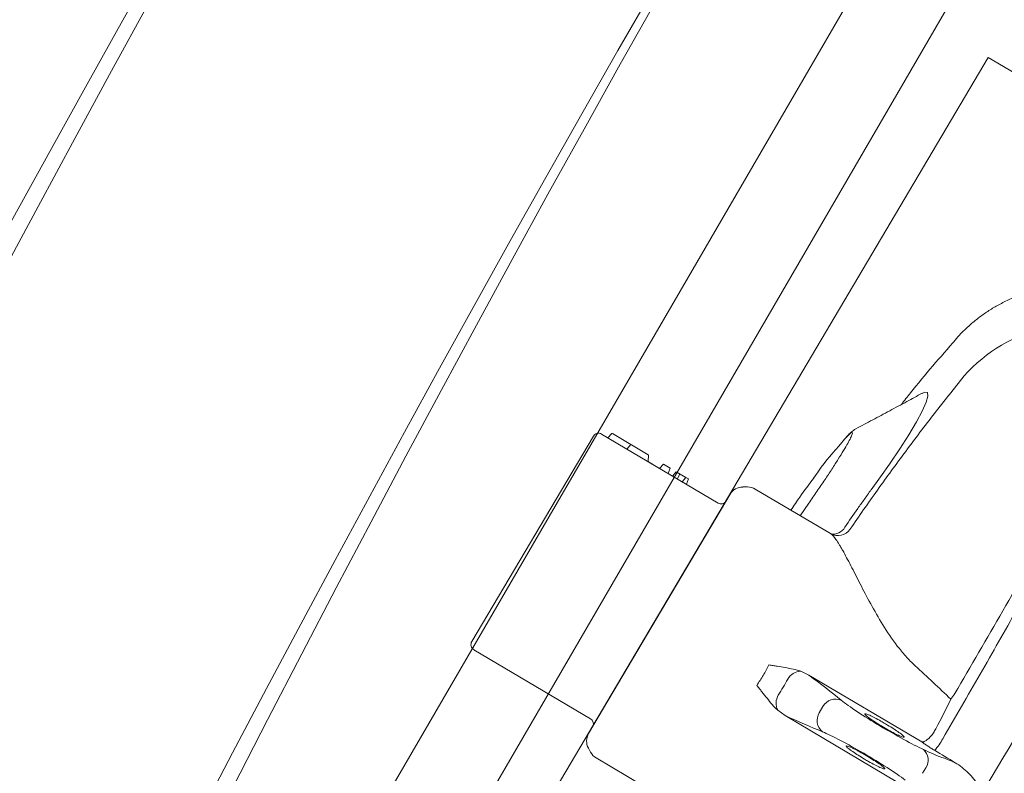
# Model space of a CAD drawing. Header units: millimetres. Extents: x -750 to 72845, y -24282 to 18874.
# Tile 112 of 154: x 64292 to 64627, y 13833 to 14089. Entities that reach past the tile are written whole.
import ezdxf

# ---------------------------------------------------------------- set-up
doc = ezdxf.new("R2010")
doc.units = ezdxf.units.MM
doc.header["$MEASUREMENT"] = 0
doc.linetypes.add('HIDDENX2', pattern=[0.75, 0.5, -0.25])
doc.layers.add('IRISH HOUSE_HYD AIRPORT_DRAINAGE LAYOUT 1$0$GREY SCALE', color=8, linetype='Continuous')
for name, color, linetype, lineweight in [('IRISH HOUSE_HYD AIRPORT_DRAINAGE LAYOUT 1$0$GREYSCALE', 8, 'Continuous', 0), ('M-MEP-ELLG-CABLE', 146, 'HIDDENX2', 20), ('M-MEP-ELPR-EQUIP', 6, 'Continuous', 20)]:
    doc.layers.add(name, color=color, linetype=linetype, lineweight=lineweight)

# ---------------------------------------------------------------- blocks, each defined once
blk = doc.blocks.new('IRISH HOUSE_HYD AIRPORT_DRAINAGE LAYOUT 1$0$FLOOR PLAN')
at = {"layer": 'IRISH HOUSE_HYD AIRPORT_DRAINAGE LAYOUT 1$0$GREYSCALE', "color": 8, "lineweight": 0}
for p, q in [((14413.1, 13818.31), (14916.9, 14684.67)), ((14353.42, 13655.88), (14927.78, 14643.56)), ((14621.68, 14076.42, -57105.36), (14392, 13688.18, -57105.36)), ((15165.22, 13754.86, -57105.36), (14621.68, 14076.42, -57105.36)), ((14610.71, 13980.44, -57105.4), (14610.72, 13980.42, -57105.4)), ((14599.29, 13962.15, -57105.4), (14600.2, 13962.6, -57105.4)), ((14600.2, 13962.6, -57105.4), (14601.09, 13962.42, -57105.4)), ((14601.09, 13962.42, -57105.4), (14601.23, 13961.23, -57105.4)), ((14600.62, 13959.12, -57105.4), (14599.29, 13956.14, -57105.4)), ((14601.23, 13961.23, -57105.4), (14600.62, 13959.12, -57105.4)), ((14599.29, 13956.14, -57105.4), (14597.32, 13952.44, -57105.4)), ((14597.32, 13952.44, -57105.4), (14594.76, 13948.11, -57105.4)), ((14493.54, 13948.41, -57105.4), (14492.49, 13947.17, -57105.4)), ((14493.55, 13948.42, -57105.4), (14493.54, 13948.41, -57105.4)), ((14493.55, 13948.42, -57105.4), (14493.55, 13948.42, -57105.4)), ((14493.87, 13948.47, -57105.4), (14506.07, 13941.25, -57105.4)), ((14487.41, 13947.63, -57105.4), (14446.07, 13877.75, -57105.4)), ((14490.16, 13948.34, -57105.4), (14529.84, 13924.86, -57105.4)), ((14490.16, 13948.34, -57105.4), (14492.18, 13947.14, -57105.4)), ((14571.9, 13945.42, -57105.4), (14572.81, 13946.54, -57105.4)), ((14594.76, 13948.11, -57105.4), (14591.69, 13943.29, -57105.4)), ((14500.16, 13944.75, -57105.4), (14498.84, 13943.2, -57105.4)), ((14499.99, 13944.55, -57105.4), (14499.98, 13944.53, -57105.4)), ((14591.69, 13943.29, -57105.4), (14588.19, 13938.1, -57105.4)), ((14506.2, 13941.01, -57105.4), (14506.02, 13939.12, -57105.4)), ((14506.14, 13938.88, -57105.4), (14509.95, 13936.63, -57105.4)), ((14509.95, 13936.63, -57105.4), (14511.22, 13938.11, -57105.4)), ((14511.22, 13938.11, -57105.4), (14513.58, 13936.72, -57105.4)), ((14512.89, 13934.89, -57105.4), (14513.58, 13936.72, -57105.4)), ((14514.33, 13934.04, -57105.4), (14515.61, 13935.52, -57105.4)), ((14515.61, 13935.52, -57105.4), (14518.88, 13933.58, -57105.4)), ((14588.19, 13938.1, -57105.4), (14585.1, 13933.74, -57105.4)), ((14512.89, 13934.89, -57105.4), (14514.33, 13934.04, -57105.4)), ((14515.98, 13933.06, -57105.4), (14516.81, 13934.81, -57105.4)), ((14517.61, 13932.1, -57105.4), (14518.88, 13933.58, -57105.4)), ((14518.88, 13933.58, -57105.4), (14519.77, 13933.06, -57105.4)), ((14519.08, 13931.23, -57105.4), (14519.77, 13933.06, -57105.4)), ((14585.1, 13933.74, -57105.4), (14581.85, 13929.33, -57105.4)), ((14538.24, 13930.33, -57105.4), (14539.85, 13930.34, -57105.4)), ((14542.44, 13929.64, -57105.4), (14568.08, 13914.47, -57105.4)), ((14581.85, 13929.33, -57105.4), (14581.85, 13929.33, -57105.4)), ((14581.85, 13929.33, -57105.4), (14581.85, 13929.33, -57105.4)), ((14485.8, 13846.48, -57105.4), (14533.95, 13927.87, -57105.4)), ((14560.69, 13924.8, -57105.4), (14557.76, 13920.57, -57105.4)), ((14486.46, 13851.52, -57105.4), (14446.77, 13875, -57105.4)), ((14557.99, 13867.68, -57105.4), (14560.73, 13866.36, -57105.4)), ((14560.73, 13866.36, -57105.4), (14599.15, 13843.63, -57105.4)), ((14565.52, 13855.71, -57105.4), (14564.25, 13853.56, -57105.4)), ((14552.6, 13852.62, -57105.4), (14550.13, 13854.39, -57105.4)), ((14591.02, 13829.89, -57105.4), (14552.6, 13852.62, -57105.4)), ((14486.48, 13840.11, -57105.4), (14485.71, 13841.54, -57105.4)), ((14514.01, 13823, -57105.4), (14488.33, 13838.19, -57105.4)), ((14600.49, 13834.8, -57105.4), (14599.41, 13832.97, -57105.4))]:
    blk.add_line(p, q, dxfattribs=at)
for centre, radius, start, end in [((21130.68, 10361.07), 7752.88, 141.708854, 166.516628), ((21130.68, 10361.07), 7602.52, 141.773276, 166.244763), ((14653.83, 13932.08, -57105.4), 54.05, 68.4516, 138.3199), ((14489.14, 13946.61, -57105.4), 2, 59.3916, 149.3916), ((14493.74, 13948.25, -57105.4), 0.251, 60.1944, 139.3916), ((14492.31, 13947.35, -57105.4), 0.251, 238.4722, 319.3916), ((14506.27, 13939.09, -57105.4), 0.251, 173.6888, 240.2781), ((14505.95, 13941.03, -57105.4), 0.251, 355.3254, 59.7081), ((14538.27, 13925.31, -57105.4), 5.01, 90.3554, 149.3916), ((14539.89, 13925.32, -57105.4), 5.01, 59.3916, 90.3554), ((14530.86, 13926.58, -57105.4), 2, 239.3916, 329.3916), ((14569.18, 13918.5, -57105.4), 4.18, 254.7209, 333.9084), ((14570.6, 13918.75, -57105.4), 4.97, 239.4013, 325.3435), ((14447.79, 13876.73, -57105.4), 2, 149.3916, 239.3916), ((14558.21, 13862.22, -57105.4), 5.46, 92.2764, 148.9975), ((14555.02, 13856.83, -57105.4), 5.46, 149.7858, 206.5069), ((14569.82, 13853.28, -57105.4), 4.94, 67.3087, 150.5446), ((14485.44, 13849.8, -57105.4), 2, 329.3916, 59.3916), ((14568.45, 13850.95, -57105.4), 4.94, 148.2387, 231.4745), ((14490.12, 13843.92, -57105.4), 5.01, 149.3916, 208.4279), ((14589.78, 13853.45, -57105.4), 18.66, 317.2108, 332.1647), ((14490.89, 13842.5, -57105.4), 5.01, 208.4279, 239.3916), ((14596.42, 13837.47, -57105.4), 4.87, 326.7892, 47.8267)]:
    blk.add_arc(centre, radius, start, end, dxfattribs=at)
at = {"layer": 'IRISH HOUSE_HYD AIRPORT_DRAINAGE LAYOUT 1$0$GREYSCALE', "color": 8, "lineweight": 0, "ltscale": 0.25}
for centre, radius, start, end in [((21162.38, 10254.78), 7836.99, 141.329977, 165.793479), ((21207.44, 10240.08), 7731.89, 141.956801, 165.483737)]:
    blk.add_arc(centre, radius, start, end, dxfattribs=at)
at = {"layer": 'IRISH HOUSE_HYD AIRPORT_DRAINAGE LAYOUT 1$0$GREYSCALE', "color": 8, "lineweight": 0, "extrusion": (0, 0, -1)}
for centre, major_axis, ratio, start_param, end_param in [((14391.31, 13951.76, -57105.4), (205.71, -121.7), 0.087489, 5.626486, 5.727956), ((14590.17, 13839.67, -57105.4), (-27.05, -45.73), 0.145844, 4.211758, 4.440687), ((14586.86, 13849.96, -57105.4), (17.26, -10.21), 0.087489, 0.682539, 2.586364), ((14396.18, 13959.99, -57105.4), (205.71, -121.7), 0.087489, 0.555229, 0.6567), ((14579.56, 13837.62, -57105.4), (17.26, -10.21), 0.087489, 3.696821, 5.600646), ((14675.37, 13788.72, -57105.4), (101.81, -60.23), 0.087489, 3.824132, 3.871858), ((14593.84, 13846, -57105.4), (12.94, -7.66), 0.087489, 0.30744, 0.730265)]:
    blk.add_ellipse(centre, major_axis=major_axis, ratio=ratio, start_param=start_param, end_param=end_param, dxfattribs=at)
at = {"layer": 'IRISH HOUSE_HYD AIRPORT_DRAINAGE LAYOUT 1$0$GREYSCALE', "color": 8, "lineweight": 0}
for points, knots in [([(14610.63, 13980.5, -57105.4), (14610.65, 13980.52, -57105.4), (14611.47, 13981.54, -57105.4), (14613.3, 13983.39, -57105.4), (14616.12, 13986.02, -57105.4), (14619.16, 13988.42, -57105.4), (14622.36, 13990.61, -57105.4), (14625.83, 13992.62, -57105.4), (14629.55, 13994.41, -57105.4), (14633.5, 13995.94, -57105.4), (14637.5, 13997.13, -57105.4), (14641.53, 13998, -57105.4), (14645.57, 13998.54, -57105.4), (14649.59, 13998.78, -57105.4), (14653.57, 13998.71, -57105.4), (14657.49, 13998.35, -57105.4), (14661.32, 13997.71, -57105.4), (14665.06, 13996.8, -57105.4), (14668.32, 13995.79, -57105.4), (14670.29, 13994.97, -57105.4), (14671.09, 13994.64, -57105.4)], [0, 0, 0, 0, 0.001134, 0.05921, 0.117416, 0.175724, 0.234114, 0.292568, 0.357035, 0.420781, 0.483687, 0.545808, 0.607185, 0.667848, 0.727816, 0.787098, 0.845698, 0.903609, 0.960817, 1, 1, 1, 1]), ([(14592.17, 13958.38, -57105.4), (14593.21, 13959.7, -57105.4), (14599.12, 13967.27, -57105.4), (14605.45, 13974.5, -57105.4), (14610.67, 13980.46, -57105.4)], [0, 0, 0, 0, 0.174606, 1, 1, 1, 1]), ([(14613.46, 13968.02, -57105.4), (14610.11, 13963.81, -57105.4), (14603.39, 13955.39, -57105.4), (14593.6, 13942.46, -57105.4), (14584, 13929.33, -57105.4), (14577.79, 13920.39, -57105.4), (14574.69, 13915.92, -57105.4)], [0, 0, 0, 0, 0.249615, 0.499229, 0.749615, 1, 1, 1, 1]), ([(14576.73, 13950.15, -57105.4), (14578.64, 13951.14, -57105.4), (14582.44, 13953.15, -57105.4), (14588.22, 13956.24, -57105.4), (14593.84, 13959.27, -57105.4), (14597.51, 13961.26, -57105.4), (14599.24, 13962.2, -57105.4)], [0, 0, 0, 0, 0.253353, 0.510138, 0.769176, 1, 1, 1, 1]), ([(14572.81, 13946.54, -57105.4), (14573.28, 13947.05, -57105.4), (14574.23, 13948.08, -57105.4), (14575.11, 13948.83, -57105.4), (14575.55, 13948.95, -57105.4), (14575.51, 13948.38, -57105.4), (14574.99, 13947.13, -57105.4), (14574, 13945.26, -57105.4), (14572.57, 13942.81, -57105.4), (14570.76, 13939.85, -57105.4), (14568.59, 13936.47, -57105.4), (14566.15, 13932.77, -57105.4), (14563.5, 13928.84, -57105.4), (14561.62, 13926.14, -57105.4), (14560.69, 13924.8, -57105.4)], [0, 0, 0, 0, 0.082617, 0.165235, 0.248974, 0.332713, 0.416293, 0.499873, 0.583402, 0.66693, 0.750192, 0.833453, 0.916727, 1, 1, 1, 1]), ([(14573.03, 13946.77, -57105.4), (14573.19, 13946.98, -57105.4), (14573.68, 13947.54, -57105.4), (14574.51, 13948.42, -57105.4), (14575.34, 13949.19, -57105.4), (14576.06, 13949.76, -57105.4), (14576.54, 13950.04, -57105.4), (14576.73, 13950.15, -57105.4)], [0, 0, 0, 0, 0.100787, 0.407598, 0.731303, 0.895894, 1, 1, 1, 1]), ([(14562.34, 13933.28, -57105.4), (14562.9, 13934.11, -57105.4), (14565.85, 13938.5, -57105.4), (14569.19, 13942.32, -57105.4), (14571.9, 13945.42, -57105.4)], [0, 0, 0, 0, 0.187713, 1, 1, 1, 1]), ([(14554.63, 13922.43, -57105.4), (14555.63, 13923.93, -57105.4), (14558.09, 13927.63, -57105.4), (14560.77, 13931.17, -57105.4), (14562.36, 13933.27, -57105.4)], [0, 0, 0, 0, 0.406128, 1, 1, 1, 1]), ([(14606.28, 13844.74, -57105.4), (14610.56, 13852.06, -57105.4), (14614.8, 13859.37, -57105.4), (14623.19, 13874.01, -57105.4), (14627.34, 13881.34, -57105.4), (14635.53, 13895.96, -57105.4), (14639.56, 13903.24, -57105.4), (14647.5, 13917.73, -57105.4), (14651.4, 13924.94, -57105.4), (14655.23, 13932.11, -57105.4)], [0, 0, 0, 0, 0.25, 0.25, 0.5, 0.5, 0.75, 0.75, 1, 1, 1, 1]), ([(14581.84, 13929.33, -57105.4), (14581.66, 13929.07, -57105.4), (14581.47, 13928.8, -57105.4), (14581.09, 13928.28, -57105.4), (14580.53, 13927.49, -57105.4), (14579.22, 13925.65, -57105.4), (14578.1, 13924.07, -57105.4), (14575.87, 13920.91, -57105.4), (14574.4, 13918.79, -57105.4), (14572.93, 13916.66, -57105.4)], [0, 0, 0, 0, 0.0625, 0.0625, 0.125, 0.25, 0.5, 0.5, 1, 1, 1, 1]), ([(14581.85, 13929.33, -57105.4), (14581.85, 13929.33, -57105.4), (14581.85, 13929.33, -57105.4), (14581.85, 13929.33, -57105.4), (14581.84, 13929.33, -57105.4), (14581.84, 13929.33, -57105.4)], [0, 0, 0, 0, 0.051824, 0.658198, 1, 1, 1, 1]), ([(14679.64, 13923.67, -57105.4), (14669.8, 13908.32, -57105.4), (14660.02, 13892.76, -57105.4), (14640.54, 13861.2, -57105.4), (14630.85, 13845.2, -57105.4), (14621.22, 13828.98, -57105.4)], [0, 0, 0, 0, 0.5, 0.5, 1, 1, 1, 1]), ([(14642.76, 13916.36, -57105.4), (14637.45, 13906.99, -57105.4), (14632.08, 13897.6, -57105.4), (14621.28, 13878.82, -57105.4), (14615.84, 13869.44, -57105.4), (14610.36, 13860.06, -57105.4)], [0, 0, 0, 0, 0.5, 0.5, 1, 1, 1, 1]), ([(14568.08, 13914.47, -57105.4), (14568.63, 13914.13, -57105.4), (14569.24, 13913.45, -57105.4), (14570.27, 13911.99, -57105.4), (14570.64, 13911.43, -57105.4), (14571.22, 13910.48, -57105.4), (14571.42, 13910.14, -57105.4), (14571.83, 13909.44, -57105.4), (14572.04, 13909.08, -57105.4), (14573.09, 13907.19, -57105.4), (14574, 13905.46, -57105.4), (14575.48, 13902.61, -57105.4), (14575.99, 13901.62, -57105.4), (14577.05, 13899.55, -57105.4), (14577.59, 13898.48, -57105.4), (14579.27, 13895.21, -57105.4), (14580.46, 13892.94, -57105.4), (14583.01, 13888.27, -57105.4), (14584.37, 13885.87, -57105.4), (14587.39, 13881, -57105.4), (14589.01, 13878.58, -57105.4), (14591.7, 13875.08, -57105.4), (14592.65, 13873.93, -57105.4), (14594.66, 13871.69, -57105.4), (14595.72, 13870.6, -57105.4), (14596.87, 13869.55, -57105.4)], [0, 0, 0, 0, 0.125, 0.125, 0.1875, 0.1875, 0.21875, 0.21875, 0.25, 0.25, 0.375, 0.375, 0.4375, 0.4375, 0.5, 0.5, 0.625, 0.625, 0.75, 0.75, 0.875, 0.875, 0.9375, 0.9375, 1, 1, 1, 1]), ([(14557.99, 13867.68, -57105.4), (14557.14, 13867.97, -57105.4), (14556.26, 13868.2, -57105.4), (14554.48, 13868.58, -57105.4), (14553.58, 13868.74, -57105.4), (14551.77, 13869.06, -57105.4), (14550.85, 13869.21, -57105.4), (14549.47, 13869.45, -57105.4), (14549, 13869.53, -57105.4), (14548.07, 13869.69, -57105.4), (14547.6, 13869.77, -57105.4), (14547.13, 13869.85, -57105.4)], [0, 0, 0, 0, 0.25, 0.25, 0.5, 0.5, 0.75, 0.75, 0.875, 0.875, 1, 1, 1, 1]), ([(14550.13, 13854.39, -57105.4), (14549.46, 13855, -57105.4), (14548.84, 13855.66, -57105.4), (14547.65, 13857.03, -57105.4), (14547.07, 13857.74, -57105.4), (14545.92, 13859.18, -57105.4), (14545.35, 13859.91, -57105.4), (14544.47, 13861, -57105.4), (14544.18, 13861.37, -57105.4), (14543.59, 13862.11, -57105.4), (14543.29, 13862.49, -57105.4), (14543, 13862.86, -57105.4)], [0, 0, 0, 0, 0.25, 0.25, 0.5, 0.5, 0.75, 0.75, 0.875, 0.875, 1, 1, 1, 1]), ([(14610.36, 13860.06, -57105.4), (14610.12, 13859.73, -57105.4), (14609.88, 13859.4, -57105.4), (14609.43, 13858.76, -57105.4), (14609.21, 13858.45, -57105.4), (14609, 13858.16, -57105.4)], [0, 0, 0, 0, 0.5, 0.5, 1, 1, 1, 1]), ([(14586.77, 13849.8, -57105.4), (14586.25, 13850.1, -57105.4), (14584.99, 13850.84, -57105.4), (14583.07, 13851.88, -57105.4), (14581.3, 13852.75, -57105.4), (14580.13, 13853.2, -57105.4), (14579.63, 13853.28, -57105.4), (14579.83, 13853.03, -57105.4), (14579.9, 13852.94, -57105.4)], [0, 0, 0, 0, 0.132098, 0.323568, 0.515413, 0.707812, 0.900839, 1, 1, 1, 1]), ([(14579.9, 13852.94, -57105.4), (14579.92, 13852.88, -57105.4), (14580.01, 13852.7, -57105.4), (14580.96, 13851.95, -57105.4), (14582.57, 13850.81, -57105.4), (14584.41, 13849.64, -57105.4), (14586.35, 13848.47, -57105.4), (14588.34, 13847.33, -57105.4), (14590.37, 13846.26, -57105.4), (14591.99, 13845.49, -57105.4), (14592.53, 13845.34, -57105.4), (14592.79, 13845.26, -57105.4)], [0, 0, 0, 0, 0.060949, 0.185979, 0.310678, 0.434944, 0.512562, 0.636279, 0.760031, 0.884002, 1, 1, 1, 1]), ([(14592.79, 13845.26, -57105.4), (14592.81, 13845.26, -57105.4), (14593.16, 13845.14, -57105.4), (14593.17, 13845.32, -57105.4), (14592.71, 13845.85, -57105.4), (14591.46, 13846.81, -57105.4), (14589.66, 13848.03, -57105.4), (14587.98, 13849.08, -57105.4), (14587, 13849.66, -57105.4), (14586.77, 13849.8, -57105.4)], [0, 0, 0, 0, 0.012552, 0.198689, 0.385047, 0.571255, 0.757017, 0.942123, 1, 1, 1, 1]), ([(14602.63, 13846.08, -57105.4), (14602.3, 13845.66, -57105.4), (14601.96, 13845.29, -57105.4), (14601.27, 13844.64, -57105.4), (14600.93, 13844.37, -57105.4), (14600.31, 13843.94, -57105.4), (14600.03, 13843.79, -57105.4), (14599.65, 13843.66, -57105.4), (14599.54, 13843.63, -57105.4), (14599.38, 13843.61, -57105.4), (14599.33, 13843.61, -57105.4), (14599.24, 13843.62, -57105.4), (14599.19, 13843.62, -57105.4), (14599.15, 13843.63, -57105.4)], [0, 0, 0, 0, 0.25, 0.25, 0.5, 0.5, 0.75, 0.75, 0.875, 0.875, 0.9375, 0.9375, 1, 1, 1, 1]), ([(14576.52, 13841.04, -57105.4), (14576.21, 13841.2, -57105.4), (14575.24, 13841.7, -57105.4), (14574.14, 13842.16, -57105.4), (14573.34, 13842.38, -57105.4), (14573.46, 13842.14, -57105.4), (14573.51, 13842.02, -57105.4)], [0, 0, 0, 0, 0.138476, 0.425595, 0.712972, 1, 1, 1, 1]), ([(14573.51, 13842.02, -57105.4), (14573.71, 13841.82, -57105.4), (14574.11, 13841.42, -57105.4), (14575.56, 13840.36, -57105.4), (14577.46, 13839.11, -57105.4), (14579.38, 13837.93, -57105.4), (14581.32, 13836.81, -57105.4), (14583.21, 13835.78, -57105.4), (14584.93, 13834.94, -57105.4), (14585.95, 13834.5, -57105.4), (14586.12, 13834.5, -57105.4), (14586.14, 13834.49, -57105.4)], [0, 0, 0, 0, 0.12873, 0.257, 0.385042, 0.513035, 0.593354, 0.721934, 0.850956, 0.980313, 1, 1, 1, 1]), ([(14599.15, 13843.63, -57105.4), (14599.39, 13843.45, -57105.4), (14599.67, 13843.25, -57105.4), (14600.29, 13842.81, -57105.4), (14600.64, 13842.57, -57105.4), (14601.38, 13842.09, -57105.4), (14601.78, 13841.83, -57105.4), (14602.6, 13841.31, -57105.4), (14603.03, 13841.04, -57105.4), (14603.47, 13840.78, -57105.4)], [0, 0, 0, 0, 0.25, 0.25, 0.5, 0.5, 0.75, 0.75, 1, 1, 1, 1]), ([(14580.34, 13838.93, -57105.4), (14580.11, 13839.07, -57105.4), (14579.14, 13839.63, -57105.4), (14578.17, 13840.17, -57105.4), (14577.14, 13840.73, -57105.4), (14576.83, 13840.88, -57105.4), (14576.52, 13841.04, -57105.4)], [0, 0, 0, 0, 0.170805, 0.715603, 0.716948, 1, 1, 1, 1]), ([(14586.14, 13834.49, -57105.4), (14586.33, 13834.46, -57105.4), (14586.73, 13834.38, -57105.4), (14586.44, 13834.8, -57105.4), (14585.48, 13835.6, -57105.4), (14583.89, 13836.72, -57105.4), (14582.08, 13837.89, -57105.4), (14580.84, 13838.63, -57105.4), (14580.34, 13838.93, -57105.4)], [0, 0, 0, 0, 0.154069, 0.335329, 0.515993, 0.696154, 0.875965, 1, 1, 1, 1]), ([(14610.47, 13836.57, -57105.4), (14609.98, 13836.8, -57105.4), (14609.51, 13837.01, -57105.4), (14608.64, 13837.39, -57105.4), (14608.23, 13837.55, -57105.4), (14607.11, 13838, -57105.4), (14606.48, 13838.22, -57105.4), (14605.97, 13838.36, -57105.4)], [0, 0, 0, 0, 0.25, 0.25, 0.5, 0.5, 1, 1, 1, 1]), ([(14610.47, 13836.57, -57105.4), (14611.3, 13836.11, -57105.4), (14612.07, 13835.57, -57105.4), (14613.55, 13834.4, -57105.4), (14614.25, 13833.77, -57105.4), (14615.59, 13832.44, -57105.4), (14616.23, 13831.74, -57105.4), (14617.15, 13830.64, -57105.4), (14617.44, 13830.27, -57105.4), (14618.01, 13829.5, -57105.4), (14618.28, 13829.1, -57105.4), (14618.52, 13828.68, -57105.4)], [0, 0, 0, 0, 0.25, 0.25, 0.5, 0.5, 0.75, 0.75, 0.875, 0.875, 1, 1, 1, 1])]:
    blk.add_open_spline(points, degree=3, knots=knots, dxfattribs=at)
for points in [[(14581.84, 13929.33, -57105.4), (14581.84, 13929.33, -57105.4), (14581.84, 13929.33, -57105.4), (14581.84, 13929.33, -57105.4)], [(14581.84, 13929.33, -57105.4), (14581.84, 13929.33, -57105.4), (14581.84, 13929.33, -57105.4), (14581.84, 13929.33, -57105.4)], [(14547.13, 13869.85, -57105.4), (14546.51, 13868.65, -57105.4), (14545.25, 13866.24, -57105.4), (14543.75, 13863.99, -57105.4), (14543, 13862.86, -57105.4)], [(14596.87, 13869.55, -57105.4), (14600.95, 13865.8, -57105.4), (14605, 13862.01, -57105.4), (14609, 13858.16, -57105.4)], [(14550.3, 13859.58, -57105.4), (14550.86, 13860.47, -57105.4), (14552, 13862.25, -57105.4), (14553.02, 13864.11, -57105.4), (14553.53, 13865.03, -57105.4)], [(14603.85, 13848.14, -57105.4), (14603.61, 13847.69, -57105.4), (14603.36, 13847.23, -57105.4), (14603.13, 13846.77, -57105.4)], [(14603.13, 13846.77, -57105.4), (14602.99, 13846.51, -57105.4), (14602.83, 13846.28, -57105.4), (14602.63, 13846.08, -57105.4)], [(14603.47, 13840.78, -57105.4), (14605.81, 13839.38, -57105.4), (14608.14, 13837.97, -57105.4), (14610.47, 13836.57, -57105.4)]]:
    blk.add_open_spline(points, degree=3, dxfattribs=at)
blk = doc.blocks.new('IRISH HOUSE_HYD AIRPORT_DRAINAGE LAYOUT 1')
at = {"layer": 'IRISH HOUSE_HYD AIRPORT_DRAINAGE LAYOUT 1$0$GREY SCALE'}
blk.add_blockref('IRISH HOUSE_HYD AIRPORT_DRAINAGE LAYOUT 1$0$FLOOR PLAN', (0, 0), dxfattribs=at)

msp = doc.modelspace()

# ---------------------------------------------------------------- linework, layer by layer
at = {"layer": 'M-MEP-ELLG-CABLE', "color": 1, "ltscale": 5}
msp.add_arc((67447.38, 10884.46), 5017.37, 120.66062, 164.1492, dxfattribs=at)

# ---------------------------------------------------------------- block references
at = {"layer": 'M-MEP-ELPR-EQUIP'}
msp.add_blockref('IRISH HOUSE_HYD AIRPORT_DRAINAGE LAYOUT 1', (50000, 0), dxfattribs=at)

doc.saveas('drawing.dxf')
